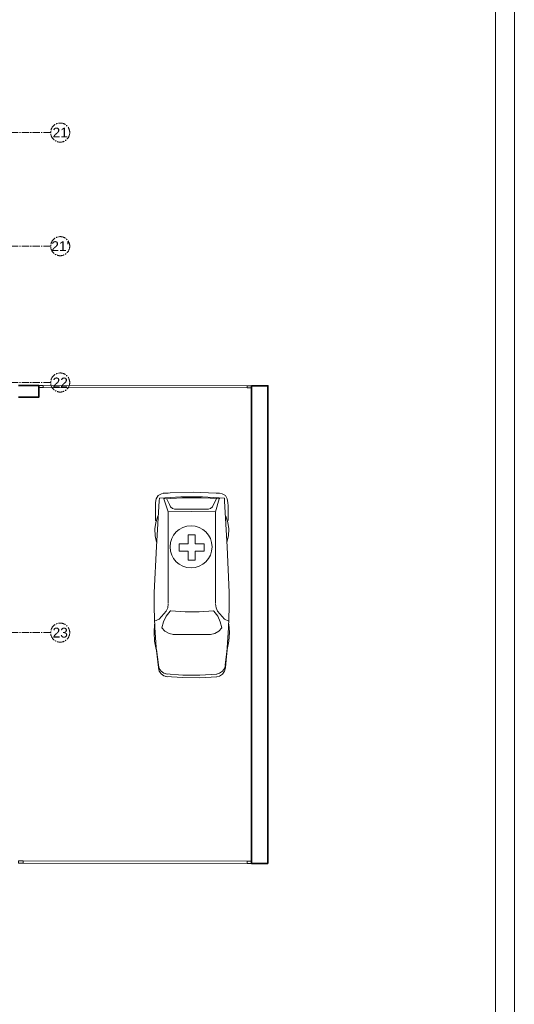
# Model space of a CAD drawing. Header units: millimetres. Extents: x -9409 to -3369, y 19372 to 27782.
# Tile 19 of 25: x -4677 to -3369, y 20950 to 23550. Entities that reach past the tile are written whole.
import ezdxf
from ezdxf.enums import TextEntityAlignment as Align

# ---------------------------------------------------------------- set-up
doc = ezdxf.new("R2010")
doc.units = ezdxf.units.MM
doc.linetypes.add('CENTER2', pattern=[28.575, 19.05, -3.175, 3.175, -3.175])
doc.layers.add('PDF _Geometria', color=7, linetype='Continuous')
for name, color, linetype, lineweight in [('SQ_ISTN.Ściany', 140, 'Continuous', 35), ('Sq_Okna', 170, 'Continuous', 9), ('SQ_Opisy', 7, 'Continuous', 18), ('SQ_Osie', 220, 'CENTER2', 9)]:
    doc.layers.add(name, color=color, linetype=linetype, lineweight=lineweight)
doc.styles.get("Standard").update_dxf_attribs({"font": 'arial.ttf'})

# ---------------------------------------------------------------- blocks, each defined once
blk = doc.blocks.new('ist osie bud B')
at = {"layer": 'SQ_Osie'}
for points in [[(21178.3, 18596.4), (22845.3, 18596.4)], [(21178.3, 17936.4), (22845.3, 17936.4)], [(21178.3, 17576.4), (22845.3, 17576.4)], [(21178.3, 17276.4), (22845.3, 17276.4)]]:
    blk.add_lwpolyline(points, dxfattribs=at)
at = {"layer": 'SQ_Osie', "linetype": 'ByBlock'}
for centre in [(21153.1, 18596.9), (21153.1, 17936.4), (21153.1, 17576.4), (21153.1, 17276.4)]:
    blk.add_circle(centre, 25.2, dxfattribs=at)
at = {"layer": 'SQ_Osie'}
for s, p in [('23', (21153.1, 18596.9)), ('22', (21153.1, 17936.4)), ("21'", (21153.1, 17576.4)), ('21', (21153.1, 17276.4))]:
    blk.add_text(s, height=26, rotation=180, dxfattribs=at).set_placement(p, align=Align.MIDDLE_CENTER)

msp = doc.modelspace()

# ---------------------------------------------------------------- linework, layer by layer
at = {"layer": 'PDF _Geometria', "lineweight": 13}
for points in [[(-4122.7, 22038), (-4127.8, 22158.2), (-4135.4, 22279.2), (-4135.4, 22286.8), (-4192.9, 22290.2), (-4250.5, 22290.2), (-4307.2, 22286.8), (-4308, 22280), (-4314.8, 22159), (-4320.7, 22038)], [(-4292.8, 22300.3), (-4302.1, 22298.6), (-4310.5, 22293.6), (-4315.6, 22285.1), (-4317.3, 22275.8), (-4317.3, 22227.6), (-4315.6, 22227.6)], [(-4284.3, 22300.3), (-4297, 22300.3)], [(-4284.3, 22250.4), (-4295.3, 22285.1), (-4296.2, 22287.7)], [(-4148.9, 22286), (-4197.2, 22287.7), (-4246.2, 22287.7), (-4294.5, 22285.1)], [(-4288.5, 22286), (-4280.9, 22269.9), (-4277.5, 22264), (-4272.5, 22259.7), (-4266.5, 22258)], [(-4148.1, 22300.3), (-4157.4, 22300.3), (-4218.3, 22302.9), (-4279.2, 22301.2), (-4285.2, 22300.3)], [(-4284.3, 22009.3), (-4284.3, 22250.4), (-4221.7, 22251.3), (-4159.1, 22250.4), (-4148.9, 22285.1), (-4147.2, 22287.7)], [(-4156.5, 22286), (-4164.2, 22269)], [(-4125.2, 22227.6), (-4125.2, 22266.5), (-4126.1, 22275.8), (-4127.8, 22285.1), (-4132.9, 22293.6), (-4141.3, 22298.6), (-4150.6, 22300.3)], [(-4316.5, 22280.9), (-4317.3, 22275.8)], [(-4177.7, 22258), (-4267.4, 22258)], [(-4178.5, 22258), (-4171.8, 22259.7), (-4166.7, 22264), (-4164.2, 22269.9)], [(-4311.4, 22239.4), (-4316.5, 22222.5), (-4319, 22205.6), (-4318.2, 22187.8), (-4314.8, 22170.9)], [(-4159.1, 22009.3), (-4159.1, 22250.4)], [(-4128.6, 22170.9), (-4124.4, 22187.8), (-4123.5, 22205.6), (-4126.1, 22222.5), (-4131.2, 22239.4)], [(-4320.7, 21989.8), (-4320.7, 22038.9)], [(-4122.7, 21989.8), (-4122.7, 22038.9)], [(-4320.7, 21996.6), (-4319, 21945), (-4315.6, 21892.5), (-4309.7, 21840), (-4314.8, 21884.9)], [(-4319.9, 21961.9), (-4308, 21967), (-4289.4, 21988.1), (-4285.2, 21997.4), (-4284.3, 22007.6)], [(-4159.1, 22007.6), (-4157.4, 21997.4), (-4154, 21988.1), (-4135.4, 21967), (-4123.5, 21961.9)], [(-4156.5, 21815.5), (-4148.1, 21817.2), (-4140.5, 21822.3), (-4135.4, 21829.9), (-4132.9, 21839.2), (-4127.8, 21891.7), (-4124.4, 21944.1), (-4122.7, 21996.6)], [(-4172.6, 21927.2), (-4160.8, 21929.7), (-4149.8, 21935.7), (-4142.2, 21944.1), (-4146.4, 21960.2), (-4153.2, 21975.4), (-4163.3, 21988.1), (-4164.2, 21989), (-4202.2, 21986.4), (-4239.5, 21986.4), (-4276.7, 21989), (-4277.5, 21989.8), (-4279.2, 21988.1), (-4289.4, 21975.4), (-4296.2, 21960.2), (-4301.2, 21944.1), (-4292.8, 21935.7), (-4281.8, 21929.7), (-4269.9, 21927.2)], [(-4319.9, 21954.3), (-4321.5, 21932.3), (-4319.9, 21909.4), (-4315.6, 21887.4)], [(-4127.8, 21887.4), (-4123.5, 21909.4), (-4121.9, 21932.3), (-4123.5, 21954.3)], [(-4270.8, 21927.2), (-4171.8, 21927.2)], [(-4309.7, 21846.8), (-4314.8, 21887.4)], [(-4133.7, 21846), (-4127.8, 21889.1)], [(-4132.9, 21840.9), (-4127.8, 21886.6)], [(-4309.7, 21846), (-4308, 21837.5), (-4302.9, 21829.9), (-4295.3, 21824.8), (-4286, 21822.3)], [(-4156.5, 21822.3), (-4148.1, 21824.8), (-4140.5, 21829.9), (-4135.4, 21836.7), (-4132.9, 21846)], [(-4309.7, 21839.2), (-4308, 21829.9), (-4302.9, 21823.1), (-4295.3, 21818), (-4286, 21815.5)], [(-4290.2, 21823.1), (-4245.4, 21819.7), (-4200.5, 21819.7), (-4155.7, 21822.3)], [(-4290.2, 21816.3), (-4245.4, 21813), (-4200.5, 21812.1), (-4155.7, 21815.5)]]:
    msp.add_lwpolyline(points, dxfattribs=at)
msp.add_lwpolyline([(-4212.4, 22166.7), (-4188.7, 22166.7), (-4188.7, 22147.2), (-4212.4, 22147.2), (-4212.4, 22123.5), (-4231, 22123.5), (-4231, 22147.2), (-4254.7, 22147.2), (-4254.7, 22166.7), (-4231, 22166.7), (-4231, 22190.3), (-4212.4, 22190.3)], close=True, dxfattribs=at)
msp.add_circle((-4223.6, 22158.3), 55.6, dxfattribs=at)
at = {"layer": 'SQ_ISTN.Ściany'}
for points in [[(-4626.2, 22584.7), (-4679.7, 22584.7)], [(-4679.7, 22584.7), (-4626.2, 22584.7), (-4626.2, 22553.3), (-4679.7, 22553.3)]]:
    msp.add_lwpolyline(points, dxfattribs=at)
msp.add_lwpolyline([(-4020.3, 21322.3), (-4020.3, 22583.8), (-4063.5, 22583.8), (-4063.5, 21322.3)], close=True, dxfattribs=at)
at = {"layer": 'Sq_Okna'}
for p, q in [((-4626.2, 22584.7), (-4063.5, 22583.8)), ((-4626.2, 22578.7), (-4063.5, 22577.8)), ((-4673.7, 21329.3), (-4063.5, 21328.3)), ((-4673.7, 21323.3), (-4063.5, 21322.3))]:
    msp.add_line(p, q, dxfattribs=at)
for points in [[(-4614.2, 22578.8), (-4614.2, 22584.8), (-4626.2, 22584.8), (-4626.2, 22578.8)], [(-4063.5, 22577.8), (-4063.5, 22583.8), (-4075.5, 22583.8), (-4075.5, 22577.8)], [(-4667.7, 21323.3), (-4667.7, 21329.3), (-4679.7, 21329.3), (-4679.7, 21323.3)], [(-4063.5, 21322.3), (-4063.5, 21328.3), (-4075.5, 21328.3), (-4075.5, 21322.3)]]:
    msp.add_lwpolyline(points, close=True, dxfattribs=at)
at = {"layer": 'SQ_Opisy', "lineweight": 9}
for points in [[(-9408.9, 19372.2), (-3368.9, 19372.2), (-3368.9, 27782.2), (-9408.9, 27782.2)], [(-9208.9, 19422.2), (-3418.9, 19422.2), (-3418.9, 27732.2), (-9208.9, 27732.2)]]:
    msp.add_lwpolyline(points, close=True, dxfattribs=at)

# ---------------------------------------------------------------- block references
at = {"layer": 'SQ_Osie', "rotation": 180}
msp.add_blockref('ist osie bud B', (16583.6, 40528.7), dxfattribs=at)
at = {"layer": 'SQ_Osie', "lineweight": 35, "rotation": 180}
msp.add_blockref('ist osie bud B', (16583.6, 40528.7), dxfattribs=at)

doc.saveas('drawing.dxf')
